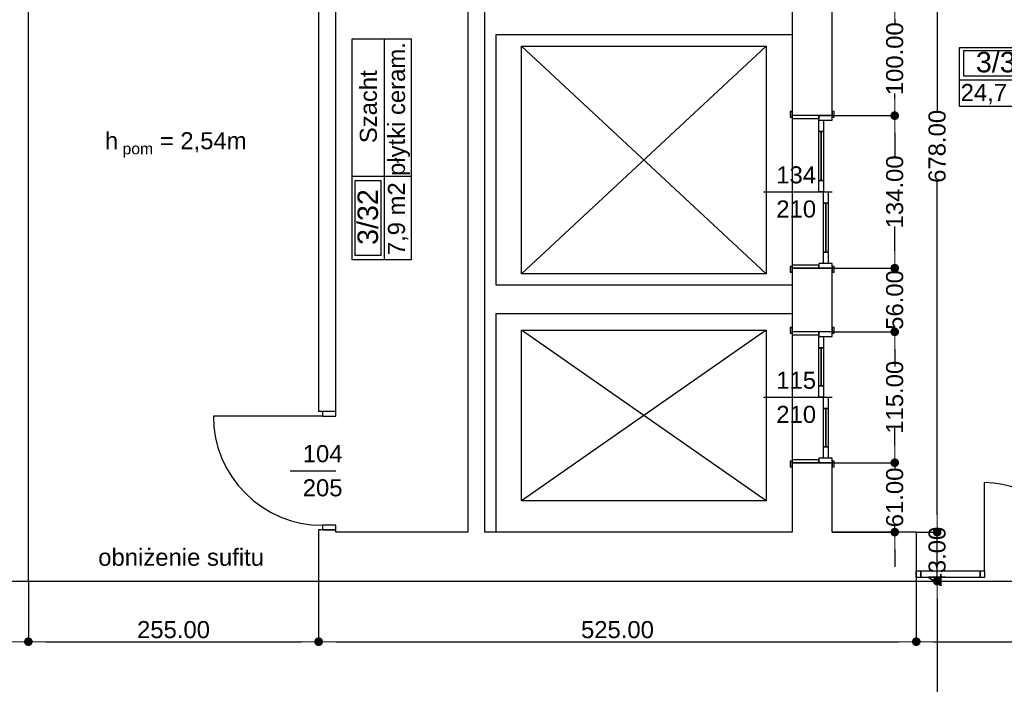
# Model space of a CAD drawing. Header units: millimetres. Extents: x -175445 to -20415, y -559200 to 231527.
# Tile 192 of 256: x -109677 to -101028, y -105524 to -99683. Entities that reach past the tile are written whole.
import ezdxf
from ezdxf.enums import TextEntityAlignment as Align

# ---------------------------------------------------------------- set-up
doc = ezdxf.new("R2010")
doc.units = ezdxf.units.MM
doc.header["$MEASUREMENT"] = 0
for name, color, linetype in [('Drzwi', 7, 'Continuous'), ('Linia', 7, 'Continuous'), ('Obiekt', 7, 'Continuous'), ('Polilinia', 7, 'Continuous'), ('Strefa', 7, 'Continuous'), ('Strop', 7, 'Continuous'), ('Tekst', 7, 'Continuous'), ('Wymiary', 63, 'Continuous'), ('Ściana', 7, 'Continuous')]:
    doc.layers.add(name, color=color, linetype=linetype)
doc.styles.add('Arial', font='txt')
doc.styles.add('Times new roman', font='txt')
doc.dimstyles.new('GENERATED_STYLE__1', dxfattribs={"dimtxt": 150, "dimasz": 152, "dimexe": 0.18, "dimexo": 0, "dimgap": 0.09, "dimtad": 1, "dimtih": 1, "dimtoh": 1, "dimlfac": 0.1, "dimzin": 0, "dimdsep": 46, "dimtxsty": 'Arial', "dimblk": 'ARROWHEAD_11', "dimblk1": 'ARROWHEAD_11', "dimblk2": 'ARROWHEAD_11', "dimcen": 0.09, "dimclrd": 114, "dimclre": 114, "dimclrt": 114, "dimazin": 0, "dimtfac": 1, "dimtdec": 4, "dimtmove": 0, "dimatfit": 3, "dimfxl": 1, "dimtolj": 1, "dimtzin": 0, "dimarcsym": 0})
doc.dimstyles.new('GENERATED_STYLE__3', dxfattribs={"dimtxt": 150, "dimasz": 152, "dimexe": 0.18, "dimexo": 0, "dimgap": 0.09, "dimtad": 1, "dimlfac": 0.1, "dimzin": 0, "dimdsep": 46, "dimtxsty": 'Arial', "dimblk": 'ARROWHEAD_11', "dimblk1": 'ARROWHEAD_11', "dimblk2": 'ARROWHEAD_11', "dimcen": 0.09, "dimclrd": 114, "dimclre": 114, "dimclrt": 114, "dimazin": 0, "dimtfac": 1, "dimtdec": 4, "dimtmove": 2, "dimatfit": 3, "dimfxl": 1, "dimtolj": 1, "dimtzin": 0, "dimarcsym": 0})

# ---------------------------------------------------------------- blocks, each defined once
blk = doc.blocks.new('Komunikacja_3_30_32', base_point=(-94950.1, 28704.7))
at = {"layer": 'Strefa'}
for p, q in [((-95729.2, 28987.5), (-93717.5, 28987.5)), ((-95729.2, 28469), (-95729.2, 28987.5)), ((-94950.1, 28987.5), (-94950.1, 28469)), ((-93717.5, 28987.5), (-93717.5, 28469)), ((-95690.2, 28961.6), (-94989.1, 28961.6)), ((-95690.2, 28735.3), (-95690.2, 28961.6)), ((-94989.1, 28961.6), (-94989.1, 28735.3)), ((-94989.1, 28735.3), (-95690.2, 28735.3)), ((-95729.2, 28704.7), (-93717.5, 28704.7)), ((-93717.5, 28469), (-95729.2, 28469))]:
    blk.add_line(p, q, dxfattribs=at)
at = {"layer": 'Strefa', "style": 'Arial'}
for tag, height, p in [('ROOM_NUMBER', 180, (-95339.7, 28859.6)), ('ROOM_NAME', 150, (-94333.8, 28833.1)), ('ROOM_CALC_AREA', 150, (-95339.7, 28592.6)), ('floor_f', 150, (-94333.8, 28606))]:
    blk.add_attdef(tag, text='', height=height, dxfattribs=at).set_placement(p, align=Align.MIDDLE_CENTER)
blk = doc.blocks.new('Szacht_3_32_34', base_point=(-100780.4, 27856.2))
at = {"layer": 'Strefa'}
for p, q in [((-101063.2, 27122.1), (-101063.2, 29064.3)), ((-101063.2, 29064.3), (-100544.7, 29064.3)), ((-100780.4, 27122.1), (-100780.4, 29064.3)), ((-100544.7, 29064.3), (-100544.7, 27122.1)), ((-101063.2, 27856.2), (-100544.7, 27856.2)), ((-101037.3, 27158.8), (-101037.3, 27819.4)), ((-101037.3, 27819.4), (-100811, 27819.4)), ((-100811, 27819.4), (-100811, 27158.8)), ((-100544.7, 27122.1), (-101063.2, 27122.1)), ((-100811, 27158.8), (-101037.3, 27158.8))]:
    blk.add_line(p, q, dxfattribs=at)
at = {"layer": 'Strefa', "style": 'Arial'}
for tag, height, p in [('ROOM_NAME', 150, (-100921.8, 28467.6)), ('floor_f', 150, (-100674.3, 28447.2)), ('ROOM_NUMBER', 180, (-100926.5, 27497.9)), ('ROOM_CALC_AREA', 150, (-100674.3, 27483.1))]:
    blk.add_attdef(tag, text='', height=height, rotation=90, dxfattribs=at).set_placement(p, align=Align.MIDDLE_CENTER)
blk = doc.blocks.new('ARROWHEAD_11')
at = {"color": 0, "linetype": 'Continuous', "lineweight": 0}
blk.add_line((0, 0), (-1, 0), dxfattribs=at)
at = {"color": 0, "linetype": 'Continuous', "lineweight": 0, "const_width": 0.25, "flags": 128}
blk.add_lwpolyline([(-0.125, 0, 1), (0.125, 0, 1)], format="xyb", close=True, dxfattribs=at)
blk = doc.blocks.new('*D3339')
at = {"layer": 'Defpoints', "color": 0}
for p in [(-99569, -104526.6), (-99050.7, -104526.6), (-101800.7, -104616.6)]:
    blk.add_point(p, dxfattribs=at)
at = {"layer": 'Wymiary', "color": 114, "lineweight": -2}
for p, q in [((-99569, -104374.6), (-99569, -104222.6)), ((-99050.7, -104526.6), (-99569.1, -104526.6)), ((-99569, -104616.6), (-99569, -104526.6)), ((-101800.7, -104616.6), (-99568.8, -104616.6)), ((-99569, -104768.6), (-99645.6, -104920.6))]:
    blk.add_line(p, q, dxfattribs=at)
at = {"layer": 'Wymiary', "color": 114, "lineweight": -2, "xscale": 152, "yscale": 152, "zscale": 152}
for p, rotation in [((-99569, -104526.6), 270), ((-99569, -104616.6), 90)]:
    blk.add_blockref('ARROWHEAD_11', p, dxfattribs=dict(at, rotation=rotation))
at = {"layer": 'Wymiary', "color": 114, "lineweight": 13, "insert": (-99645.6, -104997.3), "char_height": 150, "attachment_point": 5, "rotation": 90, "style": 'Arial'}
blk.add_mtext('\\A1;9.00', dxfattribs=at)
blk = doc.blocks.new('*D3348')
at = {"layer": 'Defpoints', "color": 0}
for p in [(-102540.8, -103576.6), (-101990.1, -103576.6), (-102540.8, -104186.6)]:
    blk.add_point(p, dxfattribs=at)
at = {"layer": 'Wymiary', "color": 114, "lineweight": -2}
for p, q in [((-101990.1, -103424.6), (-101990.1, -103272.6)), ((-102540.8, -103576.6), (-101989.9, -103576.6)), ((-101990.1, -103576.6), (-101990.1, -103628.3)), ((-101990.1, -104186.6), (-101990.1, -104134.9)), ((-102540.8, -104186.6), (-101989.9, -104186.6)), ((-101990.1, -104338.6), (-101990.1, -104490.6))]:
    blk.add_line(p, q, dxfattribs=at)
at = {"layer": 'Wymiary', "color": 114, "lineweight": -2, "xscale": 152, "yscale": 152, "zscale": 152}
for p, rotation in [((-101990.1, -103576.6), 270), ((-101990.1, -104186.6), 90)]:
    blk.add_blockref('ARROWHEAD_11', p, dxfattribs=dict(at, rotation=rotation))
at = {"layer": 'Wymiary', "color": 114, "lineweight": 13, "insert": (-101990.1, -103881.6), "char_height": 150, "attachment_point": 5, "rotation": 90, "style": 'Arial'}
blk.add_mtext('\\A1;61.00', dxfattribs=at)
blk = doc.blocks.new('*D3349')
at = {"layer": 'Defpoints', "color": 0}
for p in [(-102540.8, -102426.6), (-101990.1, -102426.6), (-102540.8, -103576.6)]:
    blk.add_point(p, dxfattribs=at)
at = {"layer": 'Wymiary', "color": 114, "lineweight": -2}
for p, q in [((-102540.8, -102426.6), (-101989.9, -102426.6)), ((-101990.1, -102578.6), (-101990.1, -102697.4)), ((-101990.1, -103424.6), (-101990.1, -103305.7)), ((-102540.8, -103576.6), (-101989.9, -103576.6))]:
    blk.add_line(p, q, dxfattribs=at)
at = {"layer": 'Wymiary', "color": 114, "lineweight": -2, "xscale": 152, "yscale": 152, "zscale": 152}
for p, rotation in [((-101990.1, -102426.6), 90), ((-101990.1, -103576.6), 270)]:
    blk.add_blockref('ARROWHEAD_11', p, dxfattribs=dict(at, rotation=rotation))
at = {"layer": 'Wymiary', "color": 114, "lineweight": 13, "insert": (-101990.1, -103001.6), "char_height": 150, "attachment_point": 5, "rotation": 90, "style": 'Arial'}
blk.add_mtext('\\A1;115.00', dxfattribs=at)
blk = doc.blocks.new('*D3350')
at = {"layer": 'Defpoints', "color": 0}
for p in [(-102540.8, -101866.6), (-101990.1, -101866.6), (-102540.8, -102426.6)]:
    blk.add_point(p, dxfattribs=at)
at = {"layer": 'Wymiary', "color": 114, "lineweight": -2}
for p, q in [((-101990.1, -101714.6), (-101990.1, -101562.6)), ((-102540.8, -101866.6), (-101989.9, -101866.6)), ((-101990.1, -101866.6), (-101990.1, -101893.6)), ((-101990.1, -102426.6), (-101990.1, -102399.5)), ((-102540.8, -102426.6), (-101989.9, -102426.6)), ((-101990.1, -102578.6), (-101990.1, -102730.6))]:
    blk.add_line(p, q, dxfattribs=at)
at = {"layer": 'Wymiary', "color": 114, "lineweight": -2, "xscale": 152, "yscale": 152, "zscale": 152}
for p, rotation in [((-101990.1, -101866.6), 270), ((-101990.1, -102426.6), 90)]:
    blk.add_blockref('ARROWHEAD_11', p, dxfattribs=dict(at, rotation=rotation))
at = {"layer": 'Wymiary', "color": 114, "lineweight": 13, "insert": (-101990.1, -102146.6), "char_height": 150, "attachment_point": 5, "rotation": 90, "style": 'Arial'}
blk.add_mtext('\\A1;56.00', dxfattribs=at)
blk = doc.blocks.new('*D3351')
at = {"layer": 'Defpoints', "color": 0}
for p in [(-102655.8, -100526.6), (-101990.1, -100526.6), (-102540.8, -101866.6)]:
    blk.add_point(p, dxfattribs=at)
at = {"layer": 'Wymiary', "color": 114, "lineweight": -2}
for p, q in [((-102655.8, -100526.6), (-101989.9, -100526.6)), ((-101990.1, -100678.6), (-101990.1, -100892.4)), ((-101990.1, -101714.6), (-101990.1, -101500.7)), ((-102540.8, -101866.6), (-101989.9, -101866.6))]:
    blk.add_line(p, q, dxfattribs=at)
at = {"layer": 'Wymiary', "color": 114, "lineweight": -2, "xscale": 152, "yscale": 152, "zscale": 152}
for p, rotation in [((-101990.1, -100526.6), 90), ((-101990.1, -101866.6), 270)]:
    blk.add_blockref('ARROWHEAD_11', p, dxfattribs=dict(at, rotation=rotation))
at = {"layer": 'Wymiary', "color": 114, "lineweight": 13, "insert": (-101990.1, -101196.6), "char_height": 150, "attachment_point": 5, "rotation": 90, "style": 'Arial'}
blk.add_mtext('\\A1;134.00', dxfattribs=at)
blk = doc.blocks.new('*D3352')
at = {"layer": 'Defpoints', "color": 0}
for p in [(-102540.8, -99526.6), (-101990.1, -99526.6), (-102655.8, -100526.6)]:
    blk.add_point(p, dxfattribs=at)
at = {"layer": 'Wymiary', "color": 114, "lineweight": -2}
for p, q in [((-102540.8, -99526.6), (-101989.9, -99526.6)), ((-101990.1, -99678.6), (-101990.1, -99722.4)), ((-101990.1, -100374.6), (-101990.1, -100330.7)), ((-102655.8, -100526.6), (-101989.9, -100526.6))]:
    blk.add_line(p, q, dxfattribs=at)
at = {"layer": 'Wymiary', "color": 114, "lineweight": -2, "xscale": 152, "yscale": 152, "zscale": 152}
for p, rotation in [((-101990.1, -99526.6), 90), ((-101990.1, -100526.6), 270)]:
    blk.add_blockref('ARROWHEAD_11', p, dxfattribs=dict(at, rotation=rotation))
at = {"layer": 'Wymiary', "color": 114, "lineweight": 13, "insert": (-101990.1, -100026.6), "char_height": 150, "attachment_point": 5, "rotation": 90, "style": 'Arial'}
blk.add_mtext('\\A1;100.00', dxfattribs=at)
blk = doc.blocks.new('*D3355')
at = {"layer": 'Defpoints', "color": 0}
for p in [(-103050.7, -104616.6), (-101617.4, -104616.6), (-104415.7, -107766.6)]:
    blk.add_point(p, dxfattribs=at)
at = {"layer": 'Wymiary', "color": 114, "lineweight": -2}
for p, q in [((-103050.7, -104616.6), (-101617.2, -104616.6)), ((-101617.4, -104768.6), (-101617.4, -105880.5)), ((-101617.4, -107614.6), (-101617.4, -106502.7)), ((-104415.7, -107766.6), (-101617.2, -107766.6))]:
    blk.add_line(p, q, dxfattribs=at)
at = {"layer": 'Wymiary', "color": 114, "lineweight": -2, "xscale": 152, "yscale": 152, "zscale": 152}
for p, rotation in [((-101617.4, -104616.6), 90), ((-101617.4, -107766.6), 270)]:
    blk.add_blockref('ARROWHEAD_11', p, dxfattribs=dict(at, rotation=rotation))
at = {"layer": 'Wymiary', "color": 114, "lineweight": 13, "insert": (-101617.4, -106191.6), "char_height": 150, "attachment_point": 5, "rotation": 90, "style": 'Arial'}
blk.add_mtext('\\A1;315.00', dxfattribs=at)
blk = doc.blocks.new('*D3356')
at = {"layer": 'Defpoints', "color": 0}
for p in [(-101800.7, -104186.6), (-101617.4, -104186.6), (-103050.7, -104616.6)]:
    blk.add_point(p, dxfattribs=at)
at = {"layer": 'Wymiary', "color": 114, "lineweight": -2}
for p, q in [((-101617.4, -104034.6), (-101617.4, -103882.6)), ((-101800.7, -104186.6), (-101617.2, -104186.6)), ((-101617.4, -104616.6), (-101617.4, -104186.6)), ((-103050.7, -104616.6), (-101617.2, -104616.6)), ((-101617.4, -104768.6), (-101617.4, -104920.6))]:
    blk.add_line(p, q, dxfattribs=at)
at = {"layer": 'Wymiary', "color": 114, "lineweight": -2, "xscale": 152, "yscale": 152, "zscale": 152}
for p, rotation in [((-101617.4, -104186.6), 270), ((-101617.4, -104616.6), 90)]:
    blk.add_blockref('ARROWHEAD_11', p, dxfattribs=dict(at, rotation=rotation))
at = {"layer": 'Wymiary', "color": 114, "lineweight": 13, "insert": (-101617.4, -104401.6), "char_height": 150, "attachment_point": 5, "rotation": 90, "style": 'Arial'}
blk.add_mtext('\\A1;43.00', dxfattribs=at)
blk = doc.blocks.new('*D3357')
at = {"layer": 'Defpoints', "color": 0}
for p in [(-101770.7, -97406.6), (-101617.4, -97406.6), (-101800.7, -104186.6)]:
    blk.add_point(p, dxfattribs=at)
at = {"layer": 'Wymiary', "color": 114, "lineweight": -2}
for p, q in [((-101770.7, -97406.6), (-101617.2, -97406.6)), ((-101617.4, -97558.6), (-101617.4, -100485)), ((-101617.4, -104034.6), (-101617.4, -101108.2)), ((-101800.7, -104186.6), (-101617.2, -104186.6))]:
    blk.add_line(p, q, dxfattribs=at)
at = {"layer": 'Wymiary', "color": 114, "lineweight": -2, "xscale": 152, "yscale": 152, "zscale": 152}
for p, rotation in [((-101617.4, -97406.6), 90), ((-101617.4, -104186.6), 270)]:
    blk.add_blockref('ARROWHEAD_11', p, dxfattribs=dict(at, rotation=rotation))
at = {"layer": 'Wymiary', "color": 114, "lineweight": 13, "insert": (-101617.4, -100796.6), "char_height": 150, "attachment_point": 5, "rotation": 90, "style": 'Arial'}
blk.add_mtext('\\A1;678.00', dxfattribs=at)
blk = doc.blocks.new('*D3488')
at = {"layer": 'Defpoints', "color": 0}
for p in [(-101780.7, -91776.6), (-95450.7, -94306), (-95450.7, -100891.6)]:
    blk.add_point(p, dxfattribs=at)
at = {"layer": 'Wymiary', "color": 114, "lineweight": -2}
for p, q in [((-101780.7, -91776.6), (-101780.7, -94306.2)), ((-101628.7, -94306), (-95602.7, -94306)), ((-95450.7, -100891.6), (-95450.7, -94305.8))]:
    blk.add_line(p, q, dxfattribs=at)
at = {"layer": 'Wymiary', "color": 114, "lineweight": -2, "xscale": 152, "yscale": 152, "zscale": 152, "rotation": 180}
blk.add_blockref('ARROWHEAD_11', (-101780.7, -94306), dxfattribs=at)
at = {"layer": 'Wymiary', "color": 114, "lineweight": -2, "xscale": 152, "yscale": 152, "zscale": 152}
blk.add_blockref('ARROWHEAD_11', (-95450.7, -94306), dxfattribs=at)
at = {"layer": 'Wymiary', "color": 114, "lineweight": 13, "insert": (-98729.6, -94201), "char_height": 150, "attachment_point": 5, "style": 'Arial'}
blk.add_mtext('\\A1;633.00', dxfattribs=at)
blk = doc.blocks.new('*D3634')
at = {"layer": 'Defpoints', "color": 0}
for p in [(-109600.7, -97896.9), (-109800.7, -100796.6), (-109600.7, -100796.6)]:
    blk.add_point(p, dxfattribs=at)
at = {"layer": 'Wymiary', "color": 114, "lineweight": -2}
for p, q in [((-109952.7, -97896.9), (-110104.7, -97896.9)), ((-109800.7, -100796.6), (-109800.7, -97896.7)), ((-109800.7, -97896.9), (-109600.7, -97896.9)), ((-109600.7, -100796.6), (-109600.7, -97896.7)), ((-109448.7, -97896.9), (-109296.7, -97896.9))]:
    blk.add_line(p, q, dxfattribs=at)
at = {"layer": 'Wymiary', "color": 114, "lineweight": -2, "xscale": 152, "yscale": 152, "zscale": 152}
blk.add_blockref('ARROWHEAD_11', (-109800.7, -97896.9), dxfattribs=at)
at = {"layer": 'Wymiary', "color": 114, "lineweight": -2, "xscale": 152, "yscale": 152, "zscale": 152, "rotation": 180}
blk.add_blockref('ARROWHEAD_11', (-109600.7, -97896.9), dxfattribs=at)
at = {"layer": 'Wymiary', "color": 114, "lineweight": 13, "insert": (-109954.6, -97791.9), "char_height": 150, "attachment_point": 5, "style": 'Arial'}
blk.add_mtext('\\A1;20.00', dxfattribs=at)
blk = doc.blocks.new('*D3753')
at = {"layer": 'Defpoints', "color": 0}
for p in [(-111870.7, -104616.6), (-109600.7, -104616.6), (-109600.7, -105149.3)]:
    blk.add_point(p, dxfattribs=at)
at = {"layer": 'Wymiary', "color": 114, "lineweight": -2}
for p, q in [((-111870.7, -104616.6), (-111870.7, -105149.5)), ((-109600.7, -104616.6), (-109600.7, -105149.5)), ((-111718.7, -105149.3), (-109752.7, -105149.3))]:
    blk.add_line(p, q, dxfattribs=at)
at = {"layer": 'Wymiary', "color": 114, "lineweight": -2, "xscale": 152, "yscale": 152, "zscale": 152, "rotation": 180}
blk.add_blockref('ARROWHEAD_11', (-111870.7, -105149.3), dxfattribs=at)
at = {"layer": 'Wymiary', "color": 114, "lineweight": -2, "xscale": 152, "yscale": 152, "zscale": 152}
blk.add_blockref('ARROWHEAD_11', (-109600.7, -105149.3), dxfattribs=at)
at = {"layer": 'Wymiary', "color": 114, "lineweight": 13, "insert": (-110735.7, -105044.3), "char_height": 150, "attachment_point": 5, "style": 'Arial'}
blk.add_mtext('\\A1;227.00', dxfattribs=at)
blk = doc.blocks.new('*D3754')
at = {"layer": 'Defpoints', "color": 0}
for p in [(-109600.7, -104616.6), (-107050.7, -104616.6), (-107050.7, -105149.3)]:
    blk.add_point(p, dxfattribs=at)
at = {"layer": 'Wymiary', "color": 114, "lineweight": -2}
for p, q in [((-109600.7, -104616.6), (-109600.7, -105149.5)), ((-107050.7, -104616.6), (-107050.7, -105149.5)), ((-109448.7, -105149.3), (-107202.7, -105149.3))]:
    blk.add_line(p, q, dxfattribs=at)
at = {"layer": 'Wymiary', "color": 114, "lineweight": -2, "xscale": 152, "yscale": 152, "zscale": 152, "rotation": 180}
blk.add_blockref('ARROWHEAD_11', (-109600.7, -105149.3), dxfattribs=at)
at = {"layer": 'Wymiary', "color": 114, "lineweight": -2, "xscale": 152, "yscale": 152, "zscale": 152}
blk.add_blockref('ARROWHEAD_11', (-107050.7, -105149.3), dxfattribs=at)
at = {"layer": 'Wymiary', "color": 114, "lineweight": 13, "insert": (-108325.7, -105044.3), "char_height": 150, "attachment_point": 5, "style": 'Arial'}
blk.add_mtext('\\A1;255.00', dxfattribs=at)
blk = doc.blocks.new('*D3755')
at = {"layer": 'Defpoints', "color": 0}
for p in [(-107050.7, -104616.6), (-101800.7, -104616.6), (-101800.7, -105149.3)]:
    blk.add_point(p, dxfattribs=at)
at = {"layer": 'Wymiary', "color": 114, "lineweight": -2}
for p, q in [((-107050.7, -104616.6), (-107050.7, -105149.5)), ((-101800.7, -104616.6), (-101800.7, -105149.5)), ((-106898.7, -105149.3), (-101952.7, -105149.3))]:
    blk.add_line(p, q, dxfattribs=at)
at = {"layer": 'Wymiary', "color": 114, "lineweight": -2, "xscale": 152, "yscale": 152, "zscale": 152, "rotation": 180}
blk.add_blockref('ARROWHEAD_11', (-107050.7, -105149.3), dxfattribs=at)
at = {"layer": 'Wymiary', "color": 114, "lineweight": -2, "xscale": 152, "yscale": 152, "zscale": 152}
blk.add_blockref('ARROWHEAD_11', (-101800.7, -105149.3), dxfattribs=at)
at = {"layer": 'Wymiary', "color": 114, "lineweight": 13, "insert": (-104425.7, -105044.3), "char_height": 150, "attachment_point": 5, "style": 'Arial'}
blk.add_mtext('\\A1;525.00', dxfattribs=at)
blk = doc.blocks.new('*D3756')
at = {"layer": 'Defpoints', "color": 0}
for p in [(-101800.7, -104616.6), (-99050.7, -104686.6), (-99050.7, -105149.3)]:
    blk.add_point(p, dxfattribs=at)
at = {"layer": 'Wymiary', "color": 114, "lineweight": -2}
for p, q in [((-101800.7, -104616.6), (-101800.7, -105149.5)), ((-99050.7, -104686.6), (-99050.7, -105149.5)), ((-101648.7, -105149.3), (-99202.7, -105149.3))]:
    blk.add_line(p, q, dxfattribs=at)
at = {"layer": 'Wymiary', "color": 114, "lineweight": -2, "xscale": 152, "yscale": 152, "zscale": 152, "rotation": 180}
blk.add_blockref('ARROWHEAD_11', (-101800.7, -105149.3), dxfattribs=at)
at = {"layer": 'Wymiary', "color": 114, "lineweight": -2, "xscale": 152, "yscale": 152, "zscale": 152}
blk.add_blockref('ARROWHEAD_11', (-99050.7, -105149.3), dxfattribs=at)
at = {"layer": 'Wymiary', "color": 114, "lineweight": 13, "insert": (-100425.7, -105044.3), "char_height": 150, "attachment_point": 5, "style": 'Arial'}
blk.add_mtext('\\A1;275.00', dxfattribs=at)

msp = doc.modelspace()

# ---------------------------------------------------------------- linework, layer by layer
at = {"layer": 'Drzwi'}
for p, q in [((-102890.766, -100489.565), (-102909.766, -100489.565)), ((-102909.766, -100489.565), (-102909.766, -100539.565)), ((-102890.766, -100539.565), (-102890.766, -100489.565)), ((-102890.766, -100526.565), (-102890.766, -100489.565)), ((-102521.766, -100489.565), (-102540.766, -100489.565)), ((-102540.766, -100489.565), (-102540.766, -100539.565)), ((-102540.766, -100526.565), (-102540.766, -100489.565)), ((-102521.766, -100539.565), (-102521.766, -100489.565)), ((-102909.766, -100539.565), (-102890.766, -100539.565)), ((-102655.766, -100526.565), (-102890.766, -100526.565)), ((-102890.766, -100526.565), (-102890.766, -100551.565)), ((-102655.766, -100526.565), (-102890.766, -100526.565)), ((-102890.766, -100551.565), (-102655.766, -100551.565)), ((-102655.766, -100551.565), (-102655.766, -100526.565)), ((-102540.766, -100526.565), (-102655.766, -100526.565)), ((-102655.766, -100526.565), (-102655.766, -100566.565)), ((-102540.766, -100526.565), (-102655.766, -100526.565)), ((-102655.766, -100566.565), (-102540.766, -100566.565)), ((-102655.766, -100666.565), (-102655.766, -100566.565)), ((-102655.766, -100566.565), (-102615.766, -100566.565)), ((-102615.766, -100566.565), (-102615.766, -100666.565)), ((-102540.766, -100566.565), (-102540.766, -100526.565)), ((-102540.766, -100539.565), (-102521.766, -100539.565)), ((-102655.766, -100666.565), (-102635.766, -100666.565)), ((-102655.766, -101096.565), (-102655.766, -100666.565)), ((-102615.766, -100666.565), (-102655.766, -100666.565)), ((-102635.766, -100666.565), (-102635.766, -101096.565)), ((-102635.766, -100666.565), (-102615.766, -100666.565)), ((-102635.766, -101096.565), (-102635.766, -100666.565)), ((-102635.766, -101096.565), (-102635.766, -100666.565)), ((-102615.766, -100666.565), (-102615.766, -101096.565)), ((-102635.766, -101096.565), (-102655.766, -101096.565)), ((-102655.766, -101196.565), (-102655.766, -101096.565)), ((-102655.766, -101096.565), (-102615.766, -101096.565)), ((-102615.766, -101096.565), (-102635.766, -101096.565)), ((-102615.766, -101096.565), (-102615.766, -101196.565)), ((-102615.766, -101196.565), (-102655.766, -101196.565)), ((-102615.766, -101296.565), (-102615.766, -101196.565)), ((-102615.766, -101196.565), (-102575.766, -101196.565)), ((-102575.766, -101196.565), (-102575.766, -101296.565)), ((-102615.766, -101296.565), (-102595.766, -101296.565)), ((-102615.766, -101726.565), (-102615.766, -101296.565)), ((-102575.766, -101296.565), (-102615.766, -101296.565)), ((-102595.766, -101296.565), (-102595.766, -101726.565)), ((-102595.766, -101296.565), (-102575.766, -101296.565)), ((-102595.766, -101726.565), (-102595.766, -101296.565)), ((-102595.766, -101726.565), (-102595.766, -101296.565)), ((-102575.766, -101296.565), (-102575.766, -101726.565)), ((-102595.766, -101726.565), (-102615.766, -101726.565)), ((-102615.766, -101826.565), (-102615.766, -101726.565)), ((-102615.766, -101726.565), (-102575.766, -101726.565)), ((-102575.766, -101726.565), (-102595.766, -101726.565)), ((-102575.766, -101726.565), (-102575.766, -101826.565)), ((-102909.766, -101853.565), (-102909.766, -101903.565)), ((-102890.766, -101853.565), (-102909.766, -101853.565)), ((-102655.766, -101841.565), (-102890.766, -101841.565)), ((-102890.766, -101841.565), (-102890.766, -101866.565)), ((-102890.766, -101903.565), (-102890.766, -101853.565)), ((-102890.766, -101866.565), (-102655.766, -101866.565)), ((-102655.766, -101866.565), (-102890.766, -101866.565)), ((-102890.766, -101866.565), (-102890.766, -101903.565)), ((-102540.766, -101826.565), (-102655.766, -101826.565)), ((-102655.766, -101826.565), (-102655.766, -101866.565)), ((-102655.766, -101866.565), (-102655.766, -101841.565)), ((-102655.766, -101866.565), (-102540.766, -101866.565)), ((-102540.766, -101866.565), (-102655.766, -101866.565)), ((-102575.766, -101826.565), (-102615.766, -101826.565)), ((-102540.766, -101866.565), (-102540.766, -101826.565)), ((-102540.766, -101853.565), (-102540.766, -101903.565)), ((-102521.766, -101853.565), (-102540.766, -101853.565)), ((-102540.766, -101866.565), (-102540.766, -101903.565)), ((-102521.766, -101903.565), (-102521.766, -101853.565)), ((-102909.766, -101903.565), (-102890.766, -101903.565)), ((-102540.766, -101903.565), (-102521.766, -101903.565)), ((-102890.766, -102389.565), (-102909.766, -102389.565)), ((-102909.766, -102389.565), (-102909.766, -102439.565)), ((-102890.766, -102439.565), (-102890.766, -102389.565)), ((-102890.766, -102426.565), (-102890.766, -102389.565)), ((-102521.766, -102389.565), (-102540.766, -102389.565)), ((-102540.766, -102389.565), (-102540.766, -102439.565)), ((-102540.766, -102426.565), (-102540.766, -102389.565)), ((-102521.766, -102439.565), (-102521.766, -102389.565)), ((-102909.766, -102439.565), (-102890.766, -102439.565)), ((-102655.766, -102426.565), (-102890.766, -102426.565)), ((-102890.766, -102426.565), (-102890.766, -102451.565)), ((-102655.766, -102426.565), (-102890.766, -102426.565)), ((-102890.766, -102451.565), (-102655.766, -102451.565)), ((-102655.766, -102451.565), (-102655.766, -102426.565)), ((-102540.766, -102426.565), (-102655.766, -102426.565)), ((-102655.766, -102426.565), (-102655.766, -102466.565)), ((-102540.766, -102426.565), (-102655.766, -102426.565)), ((-102655.766, -102466.565), (-102540.766, -102466.565)), ((-102655.766, -102566.565), (-102655.766, -102466.565)), ((-102655.766, -102466.565), (-102615.766, -102466.565)), ((-102615.766, -102466.565), (-102615.766, -102566.565)), ((-102540.766, -102466.565), (-102540.766, -102426.565)), ((-102540.766, -102439.565), (-102521.766, -102439.565)), ((-102655.766, -102566.565), (-102635.766, -102566.565)), ((-102655.766, -102901.565), (-102655.766, -102566.565)), ((-102615.766, -102566.565), (-102655.766, -102566.565)), ((-102635.766, -102566.565), (-102635.766, -102901.565)), ((-102635.766, -102566.565), (-102615.766, -102566.565)), ((-102635.766, -102901.565), (-102635.766, -102566.565)), ((-102635.766, -102901.565), (-102635.766, -102566.565)), ((-102615.766, -102566.565), (-102615.766, -102901.565)), ((-102635.766, -102901.565), (-102655.766, -102901.565)), ((-102655.766, -103001.565), (-102655.766, -102901.565)), ((-102655.766, -102901.565), (-102615.766, -102901.565)), ((-102615.766, -102901.565), (-102635.766, -102901.565)), ((-102615.766, -102901.565), (-102615.766, -103001.565)), ((-102615.766, -103001.565), (-102655.766, -103001.565)), ((-102615.766, -103101.565), (-102615.766, -103001.565)), ((-102615.766, -103001.565), (-102575.766, -103001.565)), ((-102575.766, -103001.565), (-102575.766, -103101.565)), ((-107015.722, -103166.604), (-107975.722, -103166.604)), ((-107015.722, -103126.604), (-107015.722, -103166.604)), ((-106900.722, -103126.604), (-107015.722, -103126.604)), ((-106900.722, -103126.604), (-107015.722, -103126.604)), ((-107015.722, -103166.604), (-106900.722, -103166.604)), ((-106900.722, -103166.604), (-106900.722, -103126.604)), ((-102615.766, -103101.565), (-102595.766, -103101.565)), ((-102615.766, -103436.565), (-102615.766, -103101.565)), ((-102575.766, -103101.565), (-102615.766, -103101.565)), ((-102595.766, -103101.565), (-102595.766, -103436.565)), ((-102595.766, -103101.565), (-102575.766, -103101.565)), ((-102595.766, -103436.565), (-102595.766, -103101.565)), ((-102595.766, -103436.565), (-102595.766, -103101.565)), ((-102575.766, -103101.565), (-102575.766, -103436.565)), ((-102595.766, -103436.565), (-102615.766, -103436.565)), ((-102615.766, -103536.565), (-102615.766, -103436.565)), ((-102615.766, -103436.565), (-102575.766, -103436.565)), ((-102575.766, -103436.565), (-102595.766, -103436.565)), ((-102575.766, -103436.565), (-102575.766, -103536.565)), ((-102909.766, -103563.565), (-102909.766, -103613.565)), ((-102890.766, -103563.565), (-102909.766, -103563.565)), ((-102909.766, -103613.565), (-102890.766, -103613.565)), ((-102655.766, -103551.565), (-102890.766, -103551.565)), ((-102890.766, -103551.565), (-102890.766, -103576.565)), ((-102890.766, -103613.565), (-102890.766, -103563.565)), ((-102890.766, -103576.565), (-102655.766, -103576.565)), ((-102655.766, -103576.565), (-102890.766, -103576.565)), ((-102890.766, -103576.565), (-102890.766, -103613.565)), ((-102540.766, -103536.565), (-102655.766, -103536.565)), ((-102655.766, -103536.565), (-102655.766, -103576.565)), ((-102655.766, -103576.565), (-102655.766, -103551.565)), ((-102655.766, -103576.565), (-102540.766, -103576.565)), ((-102540.766, -103576.565), (-102655.766, -103576.565)), ((-102575.766, -103536.565), (-102615.766, -103536.565)), ((-102540.766, -103576.565), (-102540.766, -103536.565)), ((-102540.766, -103563.565), (-102540.766, -103613.565)), ((-102521.766, -103563.565), (-102540.766, -103563.565)), ((-102540.766, -103576.565), (-102540.766, -103613.565)), ((-102540.766, -103613.565), (-102521.766, -103613.565)), ((-102521.766, -103613.565), (-102521.766, -103563.565)), ((-101200.722, -104526.604), (-101200.722, -103751.604)), ((-106900.722, -104126.604), (-107015.722, -104126.604)), ((-107015.722, -104126.604), (-107015.722, -104166.604)), ((-106900.722, -104166.604), (-106900.722, -104126.604)), ((-107015.722, -104166.604), (-106900.722, -104166.604)), ((-106900.722, -104166.604), (-107015.722, -104166.604)), ((-101800.722, -104526.604), (-101760.722, -104526.604)), ((-101800.722, -104586.604), (-101800.722, -104526.604)), ((-101800.722, -104526.604), (-101800.722, -104586.604)), ((-101760.722, -104586.604), (-101760.722, -104526.604)), ((-101760.722, -104526.604), (-101240.722, -104526.604)), ((-101760.722, -104526.604), (-101760.722, -104586.604)), ((-101240.722, -104526.604), (-101240.722, -104586.604)), ((-101240.722, -104526.604), (-101200.722, -104526.604)), ((-101240.722, -104586.604), (-101240.722, -104526.604)), ((-101200.722, -104526.604), (-101200.722, -104586.604)), ((-101760.722, -104586.604), (-101800.722, -104586.604)), ((-101240.722, -104586.604), (-101760.722, -104586.604)), ((-101200.722, -104586.604), (-101240.722, -104586.604))]:
    msp.add_line(p, q, dxfattribs=at)
for centre, radius, start, end in [((-107015.722, -103166.604), 960, 180, 270), ((-101200.722, -104526.604), 775, 0, 90)]:
    msp.add_arc(centre, radius, start, end, dxfattribs=at)
at = {"layer": 'Linia'}
msp.add_line((-109600.722, -104616.604), (-107050.722, -104616.604), dxfattribs=at)
at = {"layer": 'Obiekt'}
for p, q in [((-103142.144, -101196.565), (-102540.766, -101196.565)), ((-103142.144, -103001.565), (-102540.766, -103001.565)), ((-107302.1, -103646.604), (-106900.722, -103646.604))]:
    msp.add_line(p, q, dxfattribs=at)
at = {"layer": 'Polilinia', "flags": 128}
for points in [[(-105268.866, -99915.746), (-103118.866, -99915.746), (-103118.866, -101915.746), (-105268.866, -101915.746)], [(-105268.866, -102411.663), (-103118.866, -102411.663), (-103118.866, -103911.663), (-105268.866, -103911.663)]]:
    msp.add_lwpolyline(points, close=True, dxfattribs=at)
for points in [[(-103118.866, -101915.746), (-105268.866, -99915.746), (-103118.866, -99915.746), (-105268.866, -101915.746)], [(-103118.866, -103911.663), (-105268.866, -102411.663), (-103118.866, -102411.663), (-105268.866, -103911.663)]]:
    msp.add_lwpolyline(points, dxfattribs=at)
at = {"layer": 'Strop', "flags": 128}
msp.add_lwpolyline([(-102890.722, -104186.604), (-105590.696, -104186.604), (-105590.696, -97416.604), (-102890.722, -97416.604)], close=True, dxfattribs=at)
at = {"layer": 'Ściana'}
for p, q in [((-102890.766, -100526.565), (-102890.766, -100489.565)), ((-102540.766, -100526.565), (-102540.766, -100489.565)), ((-102655.766, -100526.565), (-102890.766, -100526.565)), ((-102540.766, -100526.565), (-102655.766, -100526.565)), ((-102890.766, -101866.565), (-102890.766, -101903.565)), ((-102655.766, -101866.565), (-102890.766, -101866.565)), ((-102540.766, -101866.565), (-102655.766, -101866.565)), ((-102540.766, -101866.565), (-102540.766, -101903.565)), ((-102890.766, -102426.565), (-102890.766, -102389.565)), ((-102540.766, -102426.565), (-102540.766, -102389.565)), ((-102655.766, -102426.565), (-102890.766, -102426.565)), ((-102540.766, -102426.565), (-102655.766, -102426.565)), ((-107015.722, -103126.604), (-107050.722, -103126.604)), ((-106900.722, -103126.604), (-107015.722, -103126.604)), ((-102890.766, -103576.565), (-102890.766, -103613.565)), ((-102655.766, -103576.565), (-102890.766, -103576.565)), ((-102540.766, -103576.565), (-102655.766, -103576.565)), ((-102540.766, -103576.565), (-102540.766, -103613.565)), ((-107015.722, -104166.604), (-107050.722, -104166.604)), ((-106900.722, -104166.604), (-107015.722, -104166.604)), ((-101800.722, -104186.604), (-101800.722, -104526.604)), ((-101800.722, -104526.604), (-101800.722, -104586.604)), ((-101800.722, -104586.604), (-101800.722, -104616.604))]:
    msp.add_line(p, q, dxfattribs=at)
at = {"layer": 'Ściana', "flags": 128}
for points in [[(-109600.722, -104616.604), (-109600.722, -96976.604)], [(-107050.722, -96976.604), (-107050.722, -103126.604)], [(-106900.722, -103126.604), (-106900.722, -97406.604)], [(-105740.766, -97406.604), (-105740.766, -104186.604)], [(-102540.766, -100526.565), (-102540.766, -99526.565)], [(-105490.766, -102016.565), (-105490.766, -99813.565)], [(-105490.766, -99813.565), (-102890.766, -99813.565)], [(-102890.766, -99813.565), (-102890.766, -100526.565)], [(-102890.766, -101866.565), (-102890.766, -102016.565)], [(-102540.766, -102426.565), (-102540.766, -101866.565)], [(-102890.766, -102016.565), (-105490.766, -102016.565)], [(-105490.766, -104186.604), (-105490.766, -102266.565)], [(-105490.766, -102266.565), (-102890.766, -102266.565)], [(-102890.766, -102266.565), (-102890.766, -102426.565)], [(-102890.766, -103576.565), (-102890.766, -104186.604)], [(-102540.766, -104186.604), (-102540.766, -103576.565)], [(-107050.722, -104166.604), (-107050.722, -104616.604)], [(-106900.722, -104186.604), (-106900.722, -104166.604)], [(-105740.766, -104186.604), (-106900.722, -104186.604)], [(-102890.766, -104186.604), (-105490.766, -104186.604)], [(-101800.722, -104186.604), (-102540.766, -104186.604)], [(-111870.722, -104616.604), (-109600.722, -104616.604)], [(-107050.722, -104616.604), (-101800.722, -104616.604)]]:
    msp.add_lwpolyline(points, dxfattribs=at)

# ---------------------------------------------------------------- block references
at = {"layer": 'Strefa'}
ref = msp.add_blockref('Szacht_3_32_34', (-106473.122, -101059.735), dxfattribs=at)
ref.add_attrib('ROOM_NAME', 'Szacht', dxfattribs={"color": 7, "height": 150, "rotation": 90, "style": 'Arial'}).set_placement((-106614.551, -100448.314), align=Align.MIDDLE_CENTER)
ref.add_attrib('ROOM_NUMBER', '3/32', dxfattribs={"color": 7, "height": 180, "rotation": 90, "style": 'Arial'}).set_placement((-106619.265, -101417.95), align=Align.MIDDLE_CENTER)
ref.add_attrib('ROOM_CALC_AREA', '7,9 m2', dxfattribs={"color": 7, "height": 150, "rotation": 90, "style": 'Arial'}).set_placement((-106367.051, -101432.737), align=Align.MIDDLE_CENTER)
ref.add_attrib('floor_f', 'płytki ceram.', dxfattribs={"color": 7, "height": 150, "rotation": 90, "style": 'Arial'}).set_placement((-106367.051, -100468.68), align=Align.MIDDLE_CENTER)
ref = msp.add_blockref('Komunikacja_3_30_32', (-100642.892, -100211.204), dxfattribs=at)
ref.add_attrib('ROOM_NAME', 'Komunikacja', dxfattribs={"color": 7, "height": 150, "style": 'Arial'}).set_placement((-100026.568, -100082.803), align=Align.MIDDLE_CENTER)
ref.add_attrib('ROOM_NUMBER', '3/30', dxfattribs={"color": 7, "height": 180, "style": 'Arial'}).set_placement((-101032.412, -100056.256), align=Align.MIDDLE_CENTER)
ref.add_attrib('ROOM_CALC_AREA', '24,7 m2', dxfattribs={"color": 7, "height": 150, "style": 'Arial'}).set_placement((-101032.412, -100323.257), align=Align.MIDDLE_CENTER)
ref.add_attrib('floor_f', 'tarket', dxfattribs={"color": 7, "height": 150, "style": 'Arial'}).set_placement((-100026.568, -100309.886), align=Align.MIDDLE_CENTER)

# ---------------------------------------------------------------- texts
at = {"layer": 'Obiekt', "char_height": 150, "attachment_point": 7, "style": 'Arial'}
for s, insert in [('\\A1;{\\fArial|b0|i0|c238|p38;134}', (-103030.592, -101124.136)), ('\\A1;{\\fArial|b0|i0|c238|p38;210}', (-103030.592, -101424.033)), ('\\A1;{\\fArial|b0|i0|c238|p38;115}', (-103030.592, -102929.033)), ('\\A1;{\\fArial|b0|i0|c238|p38;210}', (-103030.592, -103229.033)), ('\\A1;{\\fArial|b0|i0|c238|p38;104}', (-107190.548, -103574.072)), ('\\A1;{\\fArial|b0|i0|c238|p38;205}', (-107190.548, -103874.072))]:
    msp.add_mtext(s, dxfattribs=dict(at, insert=insert))
at = {"layer": 'Tekst', "char_height": 150, "attachment_point": 2, "style": 'Times new roman'}
for s, insert in [('\\A1;{\\fArial|b0|i0|c0|p38;h\\fArial|b0|i0|c0|p38;\\A1{\\H.66x;\\S ^  pom;}\\fArial|b0|i0|c0|p38; = 2,54m}', (-108305.944, -100628.411)), ('\\A1;{\\fArial|b0|i0|c0|p38;obniżenie sufitu}', (-108258.804, -104332.12))]:
    msp.add_mtext(s, dxfattribs=dict(at, insert=insert))

# ---------------------------------------------------------------- dimensions: what is measured, and where the dimension line sits
at = {"layer": 'Wymiary', "color": 114, "lineweight": 13}
for base, p1, p2, picture, middle in [((-95450.722, -94305.976), (-101780.722, -91776.604), (-95450.722, -100891.604), '*D3488', (-98729.551, -94200.976)), ((-109600.722, -97896.917), (-109800.722, -100796.604), (-109600.722, -100796.604), '*D3634', (-109954.551, -97791.917)), ((-109600.722, -105149.323), (-111870.722, -104616.604), (-109600.722, -104616.604), '*D3753', (-110735.722, -105044.323)), ((-107050.722, -105149.323), (-109600.722, -104616.604), (-107050.722, -104616.604), '*D3754', (-108325.722, -105044.323)), ((-101800.722, -105149.323), (-107050.722, -104616.604), (-101800.722, -104616.604), '*D3755', (-104425.722, -105044.323)), ((-99050.722, -105149.323), (-101800.722, -104616.604), (-99050.722, -104686.604), '*D3756', (-100425.722, -105044.323))]:
    dim = msp.add_linear_dim(base=base, p1=p1, p2=p2, dimstyle='GENERATED_STYLE__3', dxfattribs=at)
    dim.commit()
    dim.dimension.update_dxf_attribs({"geometry": picture, "text_midpoint": middle, "dimtype": 160})
for base, p1, p2, picture, middle in [((-101617.408, -97406.604), (-101800.722, -104186.604), (-101770.722, -97406.604), '*D3357', (-101617.408, -100796.604)), ((-101990.055, -99526.565), (-102655.766, -100526.565), (-102540.766, -99526.565), '*D3352', (-101990.055, -100026.565)), ((-101990.055, -100526.565), (-102540.766, -101866.565), (-102655.766, -100526.565), '*D3351', (-101990.055, -101196.565)), ((-101990.055, -101866.565), (-102540.766, -102426.565), (-102540.766, -101866.565), '*D3350', (-101990.055, -102146.565)), ((-101990.055, -102426.565), (-102540.766, -103576.565), (-102540.766, -102426.565), '*D3349', (-101990.055, -103001.565)), ((-101990.055, -103576.565), (-102540.766, -104186.604), (-102540.766, -103576.565), '*D3348', (-101990.055, -103881.585)), ((-101617.408, -104186.604), (-103050.722, -104616.604), (-101800.722, -104186.604), '*D3356', (-101617.408, -104401.604)), ((-99568.96, -104526.604), (-101800.722, -104616.604), (-99050.722, -104526.604), '*D3339', (-99645.636, -104997.28)), ((-101617.408, -104616.604), (-104415.722, -107766.604), (-103050.722, -104616.604), '*D3355', (-101617.408, -106191.604))]:
    dim = msp.add_linear_dim(base=base, p1=p1, p2=p2, angle=90, dimstyle='GENERATED_STYLE__1', dxfattribs=at)
    dim.commit()
    dim.dimension.update_dxf_attribs({"geometry": picture, "text_midpoint": middle, "dimtype": 160, "text_rotation": 90})

doc.saveas('drawing.dxf')
